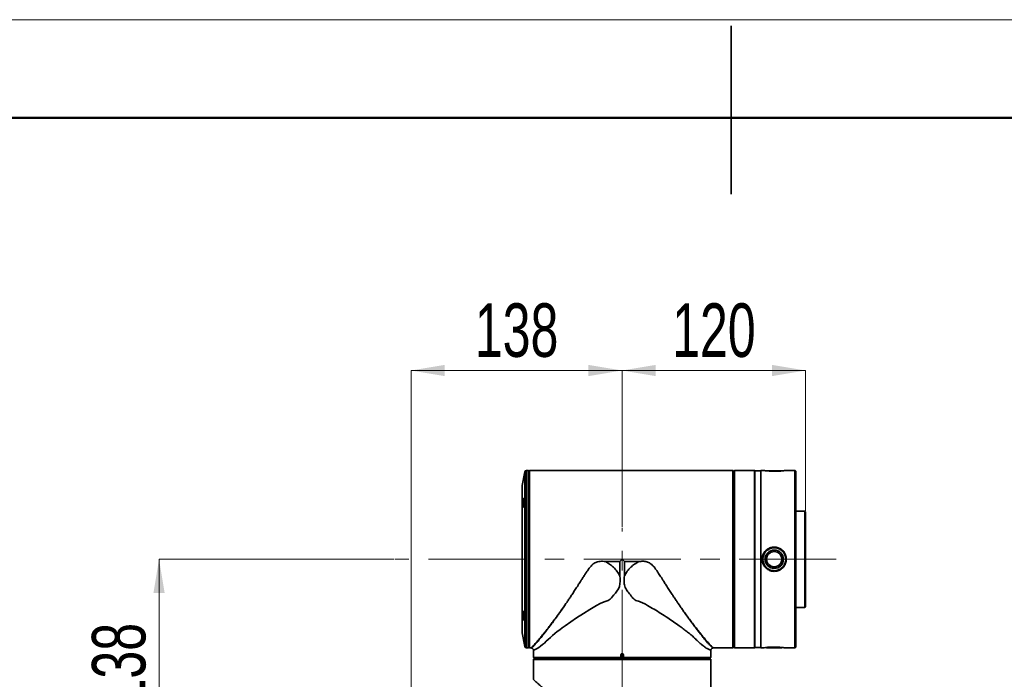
# Model space of a CAD drawing. Header units: millimetres. Extents: x 0 to 840, y 0 to 594.
# Tile 14 of 15: x 325 to 454, y 508 to 594. Entities that reach past the tile are written whole.
import ezdxf

# ---------------------------------------------------------------- set-up
doc = ezdxf.new("R2010")
doc.units = ezdxf.units.MM
doc.linetypes.add('CENTERX2', pattern=[20.32, 12.7, -2.54, 2.54, -2.54])
doc.layers.get('0').update_dxf_attribs({"lineweight": 18})
doc.layers.add('中心线层', color=6, linetype='CENTERX2', lineweight=25)
doc.layers.add('标注层', color=150, linetype='Continuous', lineweight=18)
doc.styles.add('SLDTEXTSTYLE2', font='txt', dxfattribs={"width": 0.7})
doc.dimstyles.new('SLDDIMSTYLE1', dxfattribs={"dimtxt": 3.5, "dimasz": 2.2, "dimexe": 0, "dimexo": 0.0625, "dimgap": 0.875, "dimtad": 1, "dimlfac": 10, "dimrnd": 1e-09, "dimzin": 12, "dimdsep": 46, "dimtxsty": 'SLDTEXTSTYLE2', "dimcen": 0.09, "dimdle": 4.4, "dimadec": 0, "dimazin": 3, "dimtfac": 1, "dimtdec": 3, "dimtofl": 0, "dimtmove": 0, "dimatfit": 3, "dimfxl": 1, "dimfrac": 2, "dimtolj": 1, "dimarcsym": 0})

# ---------------------------------------------------------------- blocks, each defined once
blk = doc.blocks.new('*X29')
at = {"layer": '标注层', "linetype": 'Continuous'}
for points in [[(343.16, 523.84), (342.43, 519.44), (343.89, 519.44)], [(343.16, 496.24), (342.43, 500.64), (343.89, 500.64)]]:
    blk.add_hatch(color=0, dxfattribs=at).paths.add_polyline_path(points, flags=0)
at = {"layer": '标注层', "color": 0, "linetype": 'Continuous'}
for p, q in [((343.16, 496.24), (343.16, 523.84)), ((373.86, 523.84), (343.16, 523.84)), ((346.26, 496.24), (343.16, 496.24))]:
    blk.add_line(p, q, dxfattribs=at)
at = {"layer": '标注层', "color": 0, "insert": (337.93, 510.04), "char_height": 7, "width": 18.6145, "attachment_point": 5, "rotation": 90, "style": 'SLDTEXTSTYLE2'}
blk.add_mtext('138', dxfattribs=at)
blk = doc.blocks.new('*X30')
at = {"layer": '标注层', "linetype": 'Continuous'}
for points in [[(376.12, 548.52), (380.52, 549.25), (380.52, 547.78)], [(403.72, 548.52), (399.32, 549.25), (399.32, 547.78)]]:
    blk.add_hatch(color=0, dxfattribs=at).paths.add_polyline_path(points, flags=0)
at = {"layer": '标注层', "color": 0, "linetype": 'Continuous'}
for p, q in [((376.12, 548.52), (403.72, 548.52)), ((376.12, 483.36), (376.12, 548.52)), ((403.72, 528.01), (403.72, 548.52))]:
    blk.add_line(p, q, dxfattribs=at)
at = {"layer": '标注层', "color": 0, "insert": (389.92, 553.75), "char_height": 7, "width": 18.6145, "attachment_point": 5, "style": 'SLDTEXTSTYLE2'}
blk.add_mtext('138', dxfattribs=at)
blk = doc.blocks.new('*X31')
at = {"layer": '标注层', "linetype": 'Continuous'}
for points in [[(403.72, 548.52), (408.12, 549.25), (408.12, 547.78)], [(427.72, 548.52), (423.32, 549.25), (423.32, 547.78)]]:
    blk.add_hatch(color=0, dxfattribs=at).paths.add_polyline_path(points, flags=0)
at = {"layer": '标注层', "color": 0, "linetype": 'Continuous'}
for p, q in [((403.72, 548.52), (427.72, 548.52)), ((403.72, 528.01), (403.72, 548.52)), ((427.72, 530.16), (427.72, 548.52))]:
    blk.add_line(p, q, dxfattribs=at)
at = {"layer": '标注层', "color": 0, "insert": (415.72, 553.75), "char_height": 7, "width": 18.724, "attachment_point": 5, "style": 'SLDTEXTSTYLE2'}
blk.add_mtext('120', dxfattribs=at)

msp = doc.modelspace()

# ---------------------------------------------------------------- linework, layer by layer
at = {"color": 7, "linetype": 'Continuous', "lineweight": 18}
msp.add_line((-0.0005, 594.3966), (839.9865, 594.3966), dxfattribs=at)
at = {"color": 7, "linetype": 'Continuous', "lineweight": 35}
for p, q in [((417.9924, 571.5823), (417.9924, 593.5823)), ((391.0056, 535.2698), (390.6439, 533.4614)), ((391.4588, 535.4351), (391.1982, 535.4305)), ((391.4988, 535.3965), (391.4588, 535.4351)), ((391.4588, 535.4351), (391.4588, 523.8358)), ((391.4988, 535.3965), (391.4988, 523.8358)), ((391.5194, 535.3358), (391.4988, 535.3358)), ((391.4988, 535.3335), (391.4988, 523.8358)), ((391.6194, 535.4358), (391.5194, 535.3358)), ((391.5194, 535.3358), (391.5194, 523.8358)), ((417.6988, 535.4358), (391.6194, 535.4358)), ((391.6194, 535.4358), (391.6194, 512.2358)), ((418.2182, 535.4345), (417.8651, 535.4346)), ((418.2182, 512.2372), (418.2182, 535.4345)), ((418.3074, 535.3456), (418.2385, 535.4145)), ((418.3195, 535.3358), (418.3171, 535.3358)), ((418.3588, 534.8358), (418.318, 534.8358)), ((418.3182, 512.3369), (418.3182, 535.3348)), ((418.3188, 535.3358), (418.3188, 523.8358)), ((418.3988, 535.4358), (418.3588, 535.3958)), ((418.3588, 512.2775), (418.3588, 535.3958)), ((421.0588, 535.4358), (418.3988, 535.4358)), ((418.3988, 512.2375), (418.3988, 535.4358)), ((421.0188, 535.3858), (421.0188, 512.2858)), ((421.0588, 528.275), (421.0588, 535.4358)), ((421.8588, 535.3858), (421.0588, 535.3858)), ((422.1875, 535.4358), (421.8588, 535.4358)), ((421.8588, 528.275), (421.8588, 535.4358)), ((421.8588, 535.1153), (421.8588, 513.5504)), ((423.6188, 535.3958), (422.8188, 535.3958)), ((424.4188, 535.3958), (423.6188, 535.3958)), ((426.3188, 535.4358), (425.0552, 535.4358)), ((425.0599, 535.4358), (425.0601, 535.4361)), ((426.4188, 535.3358), (426.3188, 535.4358)), ((426.3188, 528.275), (426.3188, 535.4358)), ((426.4188, 512.3358), (426.4188, 535.3358)), ((390.6401, 533.4222), (390.6401, 514.2494)), ((427.6188, 530.1358), (426.4188, 530.1358)), ((427.7188, 530.0358), (427.6188, 530.1358)), ((427.6188, 517.5358), (427.6188, 530.1358)), ((427.7188, 517.6358), (427.7188, 530.0358)), ((421.0588, 512.2358), (421.0588, 528.275)), ((421.8588, 512.2358), (421.8588, 528.275)), ((426.3188, 512.2358), (426.3188, 528.275)), ((391.4588, 523.8358), (391.4588, 512.2366)), ((391.4988, 523.8358), (391.4988, 512.2752)), ((391.4988, 523.8358), (391.4988, 512.3381)), ((391.5194, 523.8358), (391.5194, 512.3358)), ((401.5282, 523.5312), (403.4142, 523.5312)), ((403.4142, 523.5312), (403.7188, 523.8358)), ((403.4142, 523.5312), (403.4142, 521.6619)), ((403.7188, 523.8358), (404.0234, 523.5312)), ((404.0234, 523.5312), (405.9094, 523.5312)), ((404.0234, 521.6619), (404.0234, 523.5312)), ((418.3188, 523.8358), (418.3188, 512.3358)), ((423.6188, 522.3358), (423.6171, 522.3358)), ((396.369, 518.0289), (396.3711, 518.032)), ((411.0807, 518.0113), (411.0696, 518.0276)), ((427.6188, 517.5358), (427.7188, 517.6358)), ((390.7257, 517.0907), (390.7383, 517.085)), ((426.4188, 517.5358), (427.6188, 517.5358)), ((390.6439, 514.2102), (391.0056, 512.4019)), ((418.318, 512.8358), (418.3588, 512.8358)), ((391.1982, 512.2411), (391.4588, 512.2366)), ((391.4588, 512.2366), (391.4988, 512.2752)), ((391.4988, 512.3358), (391.5194, 512.3358)), ((391.5194, 512.3358), (391.6194, 512.2358)), ((391.6194, 512.2358), (391.8223, 512.2358)), ((392.1188, 511.9179), (392.1188, 510.9764)), ((403.5398, 510.9764), (403.546, 511.3295)), ((403.5598, 510.9561), (403.5663, 511.3292)), ((403.7155, 511.4958), (403.7222, 511.4958)), ((403.7155, 511.4758), (403.7221, 511.4758)), ((403.7155, 511.4562), (403.7155, 511.4758)), ((403.7221, 511.4562), (403.7155, 511.4562)), ((403.7221, 511.4562), (403.7221, 511.4758)), ((403.8714, 511.3292), (403.8779, 510.9561)), ((403.8917, 511.3295), (403.8979, 510.9764)), ((415.3188, 510.9764), (415.3188, 511.9179)), ((415.6153, 512.2358), (417.6988, 512.2358)), ((417.6988, 512.2358), (417.6995, 512.2358)), ((417.8651, 512.2371), (418.2182, 512.2372)), ((418.2197, 512.2385), (418.2405, 512.2385)), ((418.3074, 512.3261), (418.2385, 512.2572)), ((418.3171, 512.3358), (418.3195, 512.3358)), ((418.3588, 512.2775), (418.3988, 512.2375)), ((418.3988, 512.2375), (418.9588, 512.2375)), ((418.9588, 512.2358), (418.9588, 512.2375)), ((418.9588, 512.2358), (421.0588, 512.2358)), ((421.0588, 512.2858), (421.8588, 512.2858)), ((421.8588, 512.2358), (422.0594, 512.2358)), ((422.6193, 512.3002), (422.6193, 512.2558)), ((422.6193, 512.2558), (423.6188, 512.2558)), ((423.6188, 512.2558), (424.6184, 512.2558)), ((424.6184, 512.2558), (424.6184, 512.2993)), ((425.1781, 512.2358), (426.3188, 512.2358)), ((426.3188, 512.2358), (426.4188, 512.3358)), ((392.1188, 510.9764), (392.2188, 510.8764)), ((392.1188, 510.9764), (403.5398, 510.9764)), ((392.1188, 510.2158), (392.1188, 508.1323)), ((392.1202, 510.7352), (392.1201, 510.3821)), ((415.3174, 510.7352), (392.1202, 510.7352)), ((392.2091, 510.8244), (392.1402, 510.7555)), ((392.2188, 510.8764), (403.5614, 510.8764)), ((392.2188, 510.8365), (392.2188, 510.8341)), ((415.2177, 510.8352), (392.2199, 510.8352)), ((392.7188, 510.8758), (392.7188, 510.835)), ((403.5585, 510.8873), (403.5598, 510.9561)), ((403.5614, 510.8758), (403.5614, 510.8764)), ((403.5784, 510.8764), (403.8593, 510.8764)), ((403.5784, 510.8764), (403.5784, 510.8758)), ((403.8593, 510.8758), (403.5784, 510.8758)), ((403.8593, 510.8758), (403.8593, 510.8764)), ((403.8762, 510.8764), (415.2188, 510.8764)), ((403.8762, 510.8764), (403.8762, 510.8758)), ((403.8779, 510.9561), (403.8791, 510.8873)), ((403.8979, 510.9764), (415.3188, 510.9764)), ((414.7188, 510.835), (414.7188, 510.8758)), ((415.2188, 510.8764), (415.3188, 510.9764)), ((415.2188, 510.8341), (415.2188, 510.8365)), ((415.2285, 510.8244), (415.2974, 510.7555)), ((415.3161, 510.7367), (415.3161, 510.7575)), ((415.3175, 510.3821), (415.3174, 510.7352)), ((415.3188, 484.1364), (415.3188, 510.2158))]:
    msp.add_line(p, q, dxfattribs=at)
at = {"color": 7, "linetype": 'Continuous', "lineweight": 50}
msp.add_line((47.9924, 581.5823), (827.9924, 581.5823), dxfattribs=at)
at = {"color": 8, "linetype": 'Continuous', "lineweight": 35}
for p, q in [((391.0056, 535.2698), (391.0056, 523.8358)), ((391.1982, 535.4305), (391.1982, 512.2411)), ((390.6439, 533.4614), (390.6439, 523.8358)), ((390.6439, 523.8358), (390.6439, 514.2102)), ((391.0056, 523.8358), (391.0056, 512.4019)), ((403.8593, 510.8764), (403.8584, 510.9271))]:
    msp.add_line(p, q, dxfattribs=at)
at = {"color": 7, "linetype": 'Continuous', "lineweight": 35}
msp.add_lwpolyline([(403.4142, 521.6619), (403.454, 521.2986), (403.464, 520.9705), (403.4373, 520.6251), (403.3593, 520.2884), (403.2253, 519.9713), (403.0436, 519.6761), (402.9463, 519.5443), (402.8329, 519.4029), (402.8009, 519.3647), (402.7636, 519.3209), (402.721, 519.2715), (402.6364, 519.1737), (402.6152, 519.1492), (402.6099, 519.143), (402.6085, 519.1415), (402.6082, 519.1411), (402.6081, 519.141), (402.6081, 519.1409), (402.6081, 519.1409), (402.6081, 519.1409), (402.4719, 518.9616), (402.3289, 518.776), (402.1683, 518.6213), (401.8815, 518.4406), (401.3548, 518.2801), (400.8587, 518.0483), (400.3635, 517.7801), (399.4964, 517.272), (398.6582, 516.7528), (397.7533, 516.1639), (397.0063, 515.6571), (396.2663, 515.1365), (395.8992, 514.8701), (395.5581, 514.6172), (395.2456, 514.3802), (394.9167, 514.1233), (394.6151, 513.876), (394.333, 513.6139), (394.0641, 513.3492), (393.8056, 513.1044), (393.5573, 512.8799), (393.3268, 512.6824), (393.0591, 512.4692), (392.8184, 512.2956), (392.6142, 512.1641), (392.4361, 512.0624), (392.2646, 511.9784), (392.1547, 511.9322), (392.1188, 511.9179)], dxfattribs=at)
for radius in [1.2, 0.9995]:
    msp.add_circle((423.6188, 523.8358), radius, dxfattribs=at)
for centre, radius, start, end in [((391.2017, 535.2306), 0.2, 91, 168.690068), ((390.8401, 533.4222), 0.2, 168.690068, 180), ((423.6188, 523.8358), 0.9995, 225.001863, 45.001863), ((390.8401, 514.2494), 0.2, 180, 191.309933), ((391.2017, 512.4411), 0.2, 191.309932, 269), ((403.5773, 512.5307), 1.2016, 268.506531, 269.474443), ((403.5763, 511.0751), 0.2543, 87.746389, 92.253611), ((403.4221, 511.4858), 0.2936, 358.056027, 1.961045), ((391.6732, 511.4894), 12.049, 359.935367, 0.030488), ((403.8614, 511.0751), 0.2543, 87.746216, 92.253784), ((403.8604, 512.5307), 1.2016, 270.525557, 271.493469)]:
    msp.add_arc(centre, radius, start, end, dxfattribs=at)
for points, knots in [([(417.8651, 535.4346), (417.8432, 535.4346), (417.7994, 535.4347), (417.7445, 535.4352), (417.7063, 535.4357), (417.7013, 535.4358), (417.6988, 535.4358)], [0, 0, 0, 0, 0.041699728, 0.08317126, 0.124720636, 0.166306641, 0.166306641, 0.166306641, 0.166306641]), ([(418.2182, 535.4345), (418.2183, 535.4344), (418.2185, 535.4343), (418.2199, 535.4328), (418.2223, 535.4306), (418.2261, 535.4268), (418.2316, 535.4213), (418.2362, 535.4168), (418.2385, 535.4145)], [0, 0, 0, 0, 0.0033648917, 0.0066859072, 0.0102453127, 0.0142999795, 0.0211688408, 0.0284966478, 0.0284966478, 0.0284966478, 0.0284966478]), ([(418.3182, 535.3348), (418.3165, 535.3364), (418.313, 535.3399), (418.3093, 535.3436), (418.3074, 535.3456)], [0, 0, 0, 0, 0.0074530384, 0.0153014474, 0.0153014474, 0.0153014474, 0.0153014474]), ([(423.6172, 535.3454), (423.5837, 535.3455), (423.4145, 535.346), (423.1795, 535.3527), (422.8711, 535.3687), (422.6399, 535.3865), (422.3954, 535.4099), (422.2122, 535.4314), (422.1953, 535.4336), (422.1875, 535.4346)], [0, 0, 0, 0, 0.06390727, 0.32200165, 0.45005063, 0.70808563, 0.86034817, 1.16817947, 1.43340968, 1.43340968, 1.43340968, 1.43340968]), ([(425.0552, 535.4352), (425.0563, 535.4354), (425.0604, 535.4359), (425.0121, 535.4299), (424.857, 535.4113), (424.58, 535.3844), (424.311, 535.3658), (424.0181, 535.3502), (423.7777, 535.3473), (423.6172, 535.3454)], [0, 0, 0, 0, 0.06211658, 0.21479982, 0.52346933, 0.83322879, 0.98684251, 1.13916461, 1.44468712, 1.44468712, 1.44468712, 1.44468712]), ([(390.8933, 531.2077), (390.8973, 531.2395), (390.9094, 531.3357), (390.9234, 531.4966), (390.9289, 531.6634), (390.921, 531.7824), (390.9006, 531.8366), (390.8694, 531.8206), (390.8303, 531.7349), (390.7868, 531.5866), (390.7445, 531.3936), (390.7149, 531.2174), (390.6926, 531.0511), (390.6767, 530.8903), (390.6706, 530.7238), (390.6795, 530.605), (390.7021, 530.5505), (390.7357, 530.5656), (390.7768, 530.6509), (390.8204, 530.7991), (390.8619, 530.9925), (390.883, 531.1368), (390.8933, 531.2077)], [0, 0, 0, 0, 0.06332544, 0.19112597, 0.32999708, 0.46765698, 0.60539846, 0.74458022, 0.88605117, 1.02982852, 1.17494946, 1.31505792, 1.37836936, 1.50617034, 1.64494572, 1.78206849, 1.91930271, 2.05846546, 2.200448, 2.34477009, 2.48998466, 2.63010063, 2.63010063, 2.63010063, 2.63010063]), ([(390.7247, 531.1897), (390.73, 531.2215), (390.7457, 531.3173), (390.7788, 531.4763), (390.8229, 531.6431), (390.8664, 531.7561), (390.8966, 531.8076), (390.9073, 531.7965), (390.909, 531.7946)], [0, 0, 0, 0, 0.06415305, 0.193617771, 0.335132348, 0.478190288, 0.620811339, 0.64940443, 0.64940443, 0.64940443, 0.64940443]), ([(390.7021, 530.5962), (390.6958, 530.6211), (390.6832, 530.6704), (390.6834, 530.8193), (390.6971, 530.9939), (390.7143, 531.1234), (390.7241, 531.1856), (390.7247, 531.1897)], [0, 0, 0, 0, 0.154810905, 0.306254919, 0.456246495, 0.588060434, 0.597393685, 0.597393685, 0.597393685, 0.597393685]), ([(390.7466, 530.5952), (390.7413, 530.5859), (390.7331, 530.5715), (390.7276, 530.5778), (390.7257, 530.5801)], [0, 0, 0, 0, 0.0207017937, 0.0321255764, 0.0321255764, 0.0321255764, 0.0321255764]), ([(423.6171, 522.2477), (423.5336, 522.2518), (423.2816, 522.2643), (422.8697, 522.4075), (422.4497, 522.7265), (422.1521, 523.1763), (422.018, 523.7025), (422.0647, 524.2444), (422.2865, 524.7398), (422.6589, 525.134), (423.0528, 525.3359), (423.3418, 525.4027), (423.4988, 525.4209), (423.6622, 525.4272), (423.9543, 525.4039), (424.3664, 525.2664), (424.7867, 524.9461), (425.0848, 524.4971), (425.2195, 523.9709), (425.1734, 523.4293), (424.9522, 522.9329), (424.5801, 522.5409), (424.114, 522.2916), (423.7762, 522.2617), (423.6171, 522.2477)], [0, 0, 0, 0, 0.25071099, 0.75720803, 1.28226645, 1.81459915, 2.35049143, 2.8849303, 3.41855052, 3.95399028, 4.48902477, 4.72347608, 4.84320231, 4.96365043, 5.21435767, 5.7208536, 6.24588708, 6.77819051, 7.31406944, 7.84852787, 8.38213679, 8.91756785, 9.45261671, 9.92920367, 9.92920367, 9.92920367, 9.92920367]), ([(423.6188, 525.3358), (423.451, 525.3194), (423.1154, 525.2865), (422.6682, 525.0306), (422.3259, 524.6522), (422.1294, 524.1786), (422.0976, 523.6638), (422.2484, 523.1858), (422.4194, 522.8752), (422.5571, 522.7773), (422.5588, 522.776)], [0, 0, 0, 0, 0.5025814, 1.00504281, 1.51034457, 2.01755604, 2.52166446, 3.02260481, 3.52511297, 3.53162634, 3.53162634, 3.53162634, 3.53162634]), ([(423.6171, 522.3358), (423.5328, 522.3402), (423.2816, 522.3533), (422.8793, 522.4997), (422.4801, 522.8159), (422.2067, 523.2499), (422.0926, 523.7501), (422.15, 524.2579), (422.3702, 524.7171), (422.73, 525.0796), (423.167, 525.2918), (423.5633, 525.3479), (423.956, 525.3144), (424.3592, 525.1729), (424.7582, 524.8547), (425.0313, 524.421), (425.1451, 523.9206), (425.0874, 523.4131), (424.8669, 522.9533), (424.5069, 522.5934), (424.0699, 522.3732), (423.7598, 522.3475), (423.6188, 522.3358)], [0, 0, 0, 0, 0.25331215, 0.75462414, 1.25707583, 1.76378741, 2.2695866, 2.77077855, 3.2708122, 3.77487244, 4.28200409, 4.7052858, 4.96115312, 5.4624748, 5.96493107, 6.47164622, 6.97744782, 7.47865029, 7.97867498, 8.4827385, 8.98987217, 9.41224721, 9.41224721, 9.41224721, 9.41224721]), ([(424.6788, 524.8956), (424.55, 525.0021), (424.2907, 525.2164), (423.9007, 525.3255), (423.6757, 525.3338), (423.6188, 525.3358)], [0, 0, 0, 0, 0.49918476, 1.00511254, 1.17621574, 1.17621574, 1.17621574, 1.17621574]), ([(396.3711, 518.032), (396.4651, 518.1698), (396.6572, 518.4513), (396.9535, 518.8939), (397.2665, 519.3677), (397.6017, 519.882), (397.9375, 520.4046), (398.2357, 520.8742), (398.5036, 521.298), (398.7591, 521.7007), (399.0387, 522.1281), (399.3306, 522.5497), (399.596, 522.887), (399.836, 523.1322), (400.0359, 523.2948), (400.259, 523.4248), (400.5259, 523.5202), (400.8346, 523.567), (401.1789, 523.5695), (401.4106, 523.5441), (401.5282, 523.5312)], [0, 0, 0, 0, 0.53596479, 1.09556567, 1.67879196, 2.30235205, 2.9783225, 3.5602675, 3.9696546, 4.47078336, 4.97162718, 5.47297213, 5.97447354, 6.22385213, 6.4732396, 6.72397565, 6.9731004, 7.29499655, 7.62948662, 7.97433565, 7.97433565, 7.97433565, 7.97433565]), ([(403.4142, 521.6619), (403.2975, 521.8682), (403.0681, 522.2734), (402.6081, 522.7868), (402.099, 523.2175), (401.7167, 523.4276), (401.5282, 523.5312)], [0, 0, 0, 0, 0.70956529, 1.39413868, 2.05679111, 2.70087453, 2.70087453, 2.70087453, 2.70087453]), ([(405.9094, 523.5312), (405.7219, 523.4282), (405.3408, 523.2188), (404.8321, 522.7893), (404.371, 522.2756), (404.1408, 521.8691), (404.0234, 521.6619)], [0, 0, 0, 0, 0.64082923, 1.30240293, 1.98808362, 2.70087822, 2.70087822, 2.70087822, 2.70087822]), ([(405.9094, 523.5312), (406.0805, 523.5487), (406.4224, 523.5836), (406.8552, 523.5403), (407.1803, 523.4241), (407.4038, 523.2933), (407.6041, 523.1299), (407.8005, 522.9288), (407.9977, 522.6902), (408.2004, 522.4151), (408.3942, 522.133), (408.5801, 521.8515), (408.763, 521.5675), (408.959, 521.2586), (409.2001, 520.877), (409.4988, 520.4066), (409.8355, 519.8827), (410.1718, 519.3667), (410.486, 518.8912), (410.783, 518.4474), (410.9755, 518.1654), (411.0696, 518.0276)], [0, 0, 0, 0, 0.50117914, 1.00147037, 1.25112716, 1.50257035, 1.75278249, 2.00311211, 2.32207687, 2.65671533, 3.00318047, 3.32616656, 3.64913993, 4.00012941, 4.40972294, 4.99268757, 5.67017666, 6.29610699, 6.88173084, 7.44286521, 7.97946943, 7.97946943, 7.97946943, 7.97946943]), ([(404.0234, 521.6619), (403.9976, 521.4354), (403.9588, 521.0945), (403.99, 520.6381), (404.0634, 520.3011), (404.1959, 519.983), (404.3771, 519.6908), (404.5849, 519.4182), (404.8184, 519.167), (405.0113, 518.8847), (405.2376, 518.6286), (405.5223, 518.439), (405.9497, 518.3066), (406.4744, 518.1253), (407.1551, 517.7332), (407.9295, 517.2855), (408.8106, 516.7371), (409.65, 516.1908), (410.4526, 515.6454), (411.0312, 515.2385), (411.4426, 514.9407), (411.6935, 514.7563), (411.9348, 514.5761), (412.1688, 514.3985), (412.4115, 514.2107), (412.6323, 514.0346), (412.8603, 513.8471), (413.0741, 513.6478), (413.2992, 513.4192), (413.5184, 513.2097), (413.73, 513.0132), (413.9319, 512.8336), (414.2497, 512.5629), (414.647, 512.2648), (414.9856, 512.066), (415.1877, 511.9701), (415.2981, 511.9262), (415.3119, 511.9207), (415.3188, 511.9179)], [0, 0, 0, 0, 0.49089314, 0.73869149, 0.9841452, 1.23209631, 1.47856115, 1.72466363, 1.97175677, 2.21867132, 2.46317524, 2.70767096, 2.9503491, 3.43814128, 3.9279759, 4.6872222, 5.45303006, 6.31426465, 7.05842374, 7.83252743, 8.11899296, 8.39774408, 8.66877654, 8.94391271, 9.21854287, 9.54492424, 9.76940582, 10.10046481, 10.42087263, 10.74413839, 11.07194867, 11.39498335, 11.71374941, 12.67700329, 13.65231826, 14.28071829, 14.94341622, 15.59850148, 15.59850148, 15.59850148, 15.59850148]), ([(391.8223, 512.2363), (391.8222, 512.2362), (391.8042, 512.22), (391.8725, 512.278), (392.0126, 512.4198), (392.2257, 512.6526), (392.4669, 512.9246), (392.7166, 513.2137), (392.9989, 513.5472), (393.2802, 513.8875), (393.5568, 514.2284), (393.8209, 514.5592), (394.1077, 514.9248), (394.4171, 515.3267), (394.8, 515.8329), (395.2608, 516.4565), (395.8029, 517.2108), (396.178, 517.7529), (396.369, 518.0289)], [0, 0, 0, 0, 0.00627311, 0.60296384, 1.229685, 1.84724371, 2.30767174, 2.76811495, 3.21854457, 3.68904127, 4.02682238, 4.37980328, 4.74811457, 5.13187926, 5.53119844, 6.12947662, 6.73988744, 7.37332086, 7.37332086, 7.37332086, 7.37332086]), ([(396.369, 518.0289), (396.2436, 517.8444), (395.9736, 517.4468), (395.6675, 517.0081), (395.4457, 516.6943), (395.3231, 516.5218), (395.1976, 516.3466), (395.0695, 516.1689), (394.939, 515.9891), (394.713, 515.68), (394.4178, 515.2821), (394.0819, 514.8388), (393.8462, 514.5329), (393.6887, 514.3309), (393.5913, 514.2067), (393.5074, 514.1004), (393.4366, 514.0109), (393.3781, 513.9375), (393.2725, 513.8054), (393.1305, 513.6295), (392.9647, 513.427), (392.797, 513.2248), (392.633, 513.031), (392.4792, 512.8534), (392.3415, 512.6986), (392.2103, 512.5577), (392.0816, 512.4314), (391.966, 512.3319), (391.8728, 512.2653), (391.8456, 512.2476), (391.8331, 512.2395)], [0, 0, 0, 0, 0.4308048, 0.92801782, 1.06901972, 1.21441473, 1.36415615, 1.51819418, 1.67648033, 1.8389538, 2.34813289, 2.78384058, 3.14763225, 3.30306264, 3.44109471, 3.56189438, 3.66562481, 3.75240591, 3.82237087, 4.14134325, 4.4115629, 4.6340797, 5.00458769, 5.31317051, 5.56144914, 5.90874625, 6.26518221, 6.62173696, 7.0302016, 7.37180943, 7.37180943, 7.37180943, 7.37180943]), ([(415.6045, 512.2395), (415.5949, 512.2457), (415.5728, 512.2601), (415.5019, 512.3098), (415.4122, 512.3821), (415.3174, 512.4687), (415.208, 512.5785), (415.0934, 512.7019), (414.9645, 512.8465), (414.8116, 513.0229), (414.6496, 513.2141), (414.4855, 513.4118), (414.3254, 513.6071), (414.1398, 513.8368), (413.929, 514.1014), (413.6939, 514.4005), (413.4347, 514.7355), (413.1694, 515.0843), (412.9091, 515.4313), (412.6536, 515.7768), (412.4056, 516.1169), (412.1498, 516.4723), (411.8841, 516.8463), (411.6079, 517.2409), (411.3403, 517.6285), (411.1672, 517.8837), (411.0807, 518.0113)], [0, 0, 0, 0, 0.27962838, 0.6478094, 0.92137733, 1.21767556, 1.50271811, 1.79658329, 2.04414731, 2.35160662, 2.72055546, 2.93682097, 3.19867954, 3.50710995, 3.80296049, 4.13621663, 4.50767001, 4.86066802, 5.1807043, 5.50275443, 5.81426654, 6.08764178, 6.42332791, 6.75632388, 7.05353907, 7.35046956, 7.35046956, 7.35046956, 7.35046956]), ([(411.0807, 518.0113), (411.2271, 517.7993), (411.5048, 517.3973), (411.9189, 516.8149), (412.3142, 516.2695), (412.7177, 515.7262), (413.108, 515.2117), (413.4835, 514.7277), (413.8244, 514.2981), (414.1828, 513.8559), (414.5484, 513.4156), (414.9041, 513.0005), (415.1996, 512.6657), (415.425, 512.4192), (415.5812, 512.264), (415.6042, 512.2454), (415.6153, 512.2363)], [0, 0, 0, 0, 0.4847633, 0.91947335, 1.39369367, 1.83938359, 2.33393177, 2.80523755, 3.25354449, 3.67909671, 4.30021678, 4.91105343, 5.51824316, 6.13488168, 6.76023463, 7.35050793, 7.35050793, 7.35050793, 7.35050793]), ([(390.8933, 516.4641), (390.8889, 516.496), (390.8755, 516.5922), (390.8464, 516.7555), (390.8056, 516.9294), (390.7619, 517.0586), (390.7219, 517.1208), (390.6912, 517.108), (390.6737, 517.0229), (390.6715, 516.8781), (390.684, 516.6941), (390.7045, 516.5268), (390.7296, 516.3649), (390.7602, 516.2016), (390.8021, 516.0273), (390.8451, 515.8978), (390.8827, 515.8356), (390.9106, 515.8485), (390.9261, 515.9334), (390.9279, 516.0782), (390.9174, 516.2626), (390.9012, 516.3981), (390.8933, 516.4641)], [0, 0, 0, 0, 0.06331297, 0.1910475, 0.33400302, 0.47871981, 0.62385701, 0.76760394, 0.90861869, 1.04690746, 1.18384898, 1.31491926, 1.37822878, 1.50593989, 1.64953929, 1.79459581, 1.93947049, 2.0825817, 2.22321296, 2.36173696, 2.49924665, 2.6299692, 2.6299692, 2.6299692, 2.6299692]), ([(390.7247, 516.4819), (390.7241, 516.486), (390.7185, 516.5219), (390.7042, 516.6221), (390.6875, 516.7807), (390.6818, 516.9412), (390.6906, 517.0581), (390.7076, 517.0827), (390.7161, 517.095)], [0, 0, 0, 0, 0.00852671, 0.074327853, 0.20725461, 0.346438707, 0.483670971, 0.621100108, 0.621100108, 0.621100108, 0.621100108]), ([(390.8839, 515.8914), (390.8707, 515.9155), (390.8442, 515.9641), (390.7988, 516.1144), (390.7568, 516.2937), (390.7347, 516.4233), (390.7247, 516.4819)], [0, 0, 0, 0, 0.157496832, 0.31797881, 0.480098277, 0.614093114, 0.614093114, 0.614093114, 0.614093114]), ([(391.8331, 512.2395), (391.8301, 512.2384), (391.8241, 512.2362), (391.8232, 512.2359), (391.8228, 512.2357)], [0, 0, 0, 0, 0.0054367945, 0.0110212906, 0.0110212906, 0.0110212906, 0.0110212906]), ([(391.8228, 512.2357), (391.8232, 512.2359), (391.8241, 512.2362), (391.8301, 512.2384), (391.8331, 512.2395)], [0, 0, 0, 0, 0.0055844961, 0.0110212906, 0.0110212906, 0.0110212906, 0.0110212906]), ([(391.8228, 512.2357), (391.8656, 512.2242), (391.9502, 512.2014), (392.0428, 512.1182), (392.1006, 512.0206), (392.1127, 511.9525), (392.1188, 511.9179)], [0, 0, 0, 0, 0.131581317, 0.260541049, 0.362387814, 0.467193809, 0.467193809, 0.467193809, 0.467193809]), ([(403.546, 511.3295), (403.5488, 511.3514), (403.5546, 511.3952), (403.5939, 511.4501), (403.6496, 511.4882), (403.6935, 511.4933), (403.7155, 511.4958)], [0, 0, 0, 0, 0.065597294, 0.131158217, 0.196587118, 0.262385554, 0.262385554, 0.262385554, 0.262385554]), ([(403.5663, 511.3292), (403.5688, 511.3485), (403.5739, 511.3871), (403.6085, 511.4355), (403.6575, 511.4692), (403.6962, 511.4736), (403.7155, 511.4758)], [0, 0, 0, 0, 0.057808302, 0.115616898, 0.173423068, 0.231228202, 0.231228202, 0.231228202, 0.231228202]), ([(403.7155, 511.4562), (403.6994, 511.4545), (403.6746, 511.4519), (403.6447, 511.4361), (403.6243, 511.4198), (403.6076, 511.3996), (403.5913, 511.37), (403.5882, 511.3452), (403.5863, 511.3292)], [0, 0, 0, 0, 0.048021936, 0.074046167, 0.10017629, 0.126214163, 0.15234541, 0.20038987, 0.20038987, 0.20038987, 0.20038987]), ([(403.7221, 511.4758), (403.7415, 511.4736), (403.7802, 511.4692), (403.8292, 511.4355), (403.8638, 511.3871), (403.8689, 511.3485), (403.8714, 511.3292)], [0, 0, 0, 0, 0.05780807, 0.115614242, 0.173422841, 0.231231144, 0.231231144, 0.231231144, 0.231231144]), ([(403.8514, 511.3292), (403.8494, 511.3452), (403.8464, 511.37), (403.8301, 511.3996), (403.8134, 511.4197), (403.7929, 511.4361), (403.7631, 511.4519), (403.7382, 511.4545), (403.7221, 511.4562)], [0, 0, 0, 0, 0.048045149, 0.074062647, 0.100212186, 0.126227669, 0.152364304, 0.200389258, 0.200389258, 0.200389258, 0.200389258]), ([(403.7222, 511.4958), (403.7441, 511.4933), (403.788, 511.4884), (403.8436, 511.4502), (403.8828, 511.3952), (403.8887, 511.3515), (403.8917, 511.3295)], [0, 0, 0, 0, 0.065608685, 0.131163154, 0.196595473, 0.262376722, 0.262376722, 0.262376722, 0.262376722]), ([(415.6148, 512.2357), (415.5721, 512.2242), (415.4874, 512.2014), (415.3948, 512.1182), (415.3371, 512.0206), (415.325, 511.9525), (415.3188, 511.9179)], [0, 0, 0, 0, 0.131582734, 0.260541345, 0.362388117, 0.46719377, 0.46719377, 0.46719377, 0.46719377]), ([(415.6148, 512.2357), (415.6144, 512.2359), (415.6136, 512.2362), (415.6075, 512.2384), (415.6045, 512.2395)], [0, 0, 0, 0, 0.0055852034, 0.011022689, 0.011022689, 0.011022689, 0.011022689]), ([(415.6045, 512.2395), (415.6075, 512.2384), (415.6136, 512.2362), (415.6144, 512.2359), (415.6148, 512.2357)], [0, 0, 0, 0, 0.0054374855, 0.011022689, 0.011022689, 0.011022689, 0.011022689]), ([(417.6988, 512.2358), (417.7014, 512.2359), (417.7065, 512.236), (417.7446, 512.2365), (417.7994, 512.237), (417.8432, 512.2371), (417.8651, 512.2371)], [0, 0, 0, 0, 0.041704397, 0.083176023, 0.124725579, 0.166306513, 0.166306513, 0.166306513, 0.166306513]), ([(417.8651, 512.2371), (417.8429, 512.2371), (417.7987, 512.237), (417.7644, 512.2366), (417.7473, 512.2365)], [0, 0, 0, 0, 0.059092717, 0.117825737, 0.117825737, 0.117825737, 0.117825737]), ([(418.2182, 512.2372), (418.2183, 512.2373), (418.2185, 512.2374), (418.22, 512.2389), (418.2223, 512.2411), (418.2261, 512.2449), (418.2316, 512.2504), (418.2362, 512.2549), (418.2385, 512.2572)], [0, 0, 0, 0, 0.0030589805, 0.006400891, 0.0102453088, 0.014281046, 0.0211176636, 0.0284968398, 0.0284968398, 0.0284968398, 0.0284968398]), ([(418.3074, 512.3261), (418.3093, 512.328), (418.313, 512.3317), (418.3165, 512.3352), (418.3182, 512.3369)], [0, 0, 0, 0, 0.007848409, 0.0153014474, 0.0153014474, 0.0153014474, 0.0153014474]), ([(422.0594, 512.2381), (422.0627, 512.2386), (422.0706, 512.2397), (422.2902, 512.2686), (422.6578, 512.3071), (423.053, 512.3331), (423.3418, 512.3421), (423.4988, 512.3446), (423.6622, 512.3455), (423.9544, 512.3422), (424.3657, 512.3237), (424.7891, 512.2865), (425.0758, 512.2523), (425.2086, 512.234), (425.1832, 512.2374), (425.1781, 512.2381)], [0, 0, 0, 0, 0.25601498, 0.59465, 0.93444388, 1.27398098, 1.42276893, 1.49874743, 1.57518489, 1.73428564, 2.05571248, 2.38890533, 2.72671724, 3.06678901, 3.15108848, 3.15108848, 3.15108848, 3.15108848]), ([(392.1201, 510.3821), (392.1201, 510.3602), (392.12, 510.3164), (392.1195, 510.2615), (392.119, 510.2233), (392.1189, 510.2183), (392.1188, 510.2158)], [0, 0, 0, 0, 0.041694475, 0.083167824, 0.124716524, 0.166303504, 0.166303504, 0.166303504, 0.166303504]), ([(392.1202, 510.7352), (392.1203, 510.7353), (392.1204, 510.7355), (392.1218, 510.737), (392.1241, 510.7393), (392.1279, 510.7432), (392.1333, 510.7486), (392.1379, 510.7532), (392.1402, 510.7555)], [0, 0, 0, 0, 0.0033652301, 0.0066834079, 0.0102494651, 0.0143048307, 0.0211614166, 0.0284947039, 0.0284947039, 0.0284947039, 0.0284947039]), ([(392.2199, 510.8352), (392.2182, 510.8335), (392.2147, 510.83), (392.211, 510.8263), (392.2091, 510.8244)], [0, 0, 0, 0, 0.0074652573, 0.0153088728, 0.0153088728, 0.0153088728, 0.0153088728]), ([(392.2188, 510.8758), (392.2375, 510.8758), (392.2748, 510.8758), (392.575, 510.8758), (393.0487, 510.8758), (393.7055, 510.8758), (394.5297, 510.8758), (395.5086, 510.8758), (396.6256, 510.8758), (397.8618, 510.8758), (399.1964, 510.8758), (400.6072, 510.8758), (402.0701, 510.8758), (403.0643, 510.8758), (403.5614, 510.8758)], [0, 0, 0, 0, 0.94521535, 1.89043072, 2.83564623, 3.78086166, 4.72607634, 5.67129204, 6.61650706, 7.56172302, 8.50693821, 9.45215394, 10.39736957, 11.34258509, 11.34258509, 11.34258509, 11.34258509]), ([(403.7188, 510.8358), (403.217, 510.8358), (402.2135, 510.8358), (400.7339, 510.8358), (399.3054, 510.8358), (397.9524, 510.8358), (396.698, 510.8358), (395.5638, 510.8358), (394.5691, 510.8358), (393.7312, 510.8358), (393.0632, 510.8358), (392.5813, 510.8358), (392.2758, 510.8358), (392.2378, 510.8358), (392.2188, 510.8358)], [0, 0, 0, 0, 0.95833284, 1.9166655, 2.87499903, 3.83333136, 4.7916658, 5.74999892, 6.70833208, 7.66666514, 8.62499832, 9.58333147, 10.54166475, 11.49999797, 11.49999797, 11.49999797, 11.49999797]), ([(403.5398, 510.9764), (403.5413, 510.9763), (403.5443, 510.9762), (403.5486, 510.9747), (403.5523, 510.9723), (403.556, 510.9685), (403.5592, 510.963), (403.5596, 510.9585), (403.5598, 510.9561)], [0, 0, 0, 0, 0.0037447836, 0.0074387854, 0.0114061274, 0.0159065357, 0.0235495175, 0.0317087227, 0.0317087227, 0.0317087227, 0.0317087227]), ([(403.5614, 510.8764), (403.5606, 510.8781), (403.5588, 510.8817), (403.5586, 510.8854), (403.5585, 510.8873)], [0, 0, 0, 0, 0.0055141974, 0.0113200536, 0.0113200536, 0.0113200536, 0.0113200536]), ([(403.5784, 510.8764), (403.5767, 510.8764), (403.5733, 510.8765), (403.5686, 510.8765), (403.5644, 510.8765), (403.5624, 510.8764), (403.5614, 510.8764)], [0, 0, 0, 0, 0.0042383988, 0.0084740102, 0.0127130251, 0.0169488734, 0.0169488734, 0.0169488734, 0.0169488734]), ([(403.5784, 510.8758), (403.5767, 510.8758), (403.5733, 510.8758), (403.5686, 510.8758), (403.5644, 510.8758), (403.5624, 510.8758), (403.5614, 510.8758)], [0, 0, 0, 0, 0.0042135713, 0.0084738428, 0.0126875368, 0.0169485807, 0.0169485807, 0.0169485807, 0.0169485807]), ([(415.2188, 510.8358), (415.1998, 510.8358), (415.1619, 510.8358), (414.8564, 510.8358), (414.3745, 510.8358), (413.7064, 510.8358), (412.8685, 510.8358), (411.8738, 510.8358), (410.7396, 510.8358), (409.4853, 510.8358), (408.1323, 510.8358), (406.7038, 510.8358), (405.2242, 510.8358), (404.2206, 510.8358), (403.7188, 510.8358)], [0, 0, 0, 0, 0.95833333, 1.91666673, 2.87499968, 3.83333381, 4.79166698, 5.74999963, 6.70833429, 7.66666725, 8.62499969, 9.58333333, 10.54166611, 11.50000095, 11.50000095, 11.50000095, 11.50000095]), ([(403.8762, 510.8764), (403.8752, 510.8764), (403.8732, 510.8765), (403.8691, 510.8765), (403.8643, 510.8765), (403.861, 510.8764), (403.8593, 510.8764)], [0, 0, 0, 0, 0.0042375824, 0.008474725, 0.0127128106, 0.0169488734, 0.0169488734, 0.0169488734, 0.0169488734]), ([(403.8762, 510.8758), (403.8752, 510.8758), (403.8732, 510.8758), (403.8691, 510.8758), (403.8644, 510.8758), (403.861, 510.8758), (403.8593, 510.8758)], [0, 0, 0, 0, 0.0042128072, 0.0084715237, 0.0126877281, 0.0169485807, 0.0169485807, 0.0169485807, 0.0169485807]), ([(403.8791, 510.8873), (403.879, 510.8854), (403.8788, 510.8817), (403.8771, 510.8781), (403.8762, 510.8764)], [0, 0, 0, 0, 0.0058058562, 0.0113200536, 0.0113200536, 0.0113200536, 0.0113200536]), ([(403.8762, 510.8758), (404.3733, 510.8758), (405.3676, 510.8758), (406.8304, 510.8758), (408.2412, 510.8758), (409.5759, 510.8758), (410.8121, 510.8758), (411.929, 510.8758), (412.908, 510.8758), (413.7321, 510.8758), (414.389, 510.8758), (414.8626, 510.8758), (415.1628, 510.8758), (415.2002, 510.8758), (415.2188, 510.8758)], [0, 0, 0, 0, 0.94521552, 1.89043114, 2.83564688, 3.78086207, 4.72607803, 5.67129305, 6.61650874, 7.56172342, 8.50693886, 9.45215437, 10.39736974, 11.34258509, 11.34258509, 11.34258509, 11.34258509]), ([(403.8779, 510.9561), (403.8781, 510.9585), (403.8784, 510.963), (403.8816, 510.9685), (403.8855, 510.9723), (403.8894, 510.9747), (403.8936, 510.9761), (403.8965, 510.9763), (403.8979, 510.9764)], [0, 0, 0, 0, 0.0081684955, 0.0157826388, 0.020311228, 0.0245757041, 0.0282206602, 0.031643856, 0.031643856, 0.031643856, 0.031643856]), ([(415.2285, 510.8244), (415.2266, 510.8263), (415.2229, 510.83), (415.2194, 510.8335), (415.2177, 510.8352)], [0, 0, 0, 0, 0.0078445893, 0.0153078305, 0.0153078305, 0.0153078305, 0.0153078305]), ([(415.3174, 510.7352), (415.3174, 510.7353), (415.3172, 510.7355), (415.3158, 510.7371), (415.3135, 510.7393), (415.3098, 510.7432), (415.3043, 510.7486), (415.2998, 510.7532), (415.2974, 510.7555)], [0, 0, 0, 0, 0.0030599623, 0.0064050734, 0.0102460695, 0.0142835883, 0.0211108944, 0.0284941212, 0.0284941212, 0.0284941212, 0.0284941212]), ([(415.3188, 510.2158), (415.3188, 510.2184), (415.3187, 510.2235), (415.3182, 510.2616), (415.3177, 510.3164), (415.3176, 510.3602), (415.3175, 510.3821)], [0, 0, 0, 0, 0.041702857, 0.083173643, 0.124727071, 0.166303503, 0.166303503, 0.166303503, 0.166303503]), ([(392.1193, 508.1323), (392.1192, 508.1325), (392.103, 508.1502), (392.161, 508.0823), (392.3028, 507.942), (392.5356, 507.729), (392.8076, 507.4877), (393.0967, 507.2381), (393.4302, 506.9557), (393.7705, 506.6745), (394.1114, 506.3979), (394.4422, 506.1337), (394.8078, 505.847), (395.2097, 505.5375), (395.7159, 505.1547), (396.3395, 504.6938), (397.0938, 504.1518), (397.6359, 503.7767), (397.9119, 503.5857)], [0, 0, 0, 0, 0.00627286, 0.60296341, 1.22968222, 1.84724466, 2.30766894, 2.76811049, 3.21854239, 3.68903621, 4.0268224, 4.37980313, 4.74810965, 5.13187512, 5.53119578, 6.1294715, 6.73988427, 7.37332239, 7.37332239, 7.37332239, 7.37332239])]:
    msp.add_open_spline(points, degree=3, knots=knots, dxfattribs=at)
at = {"layer": '中心线层', "color": 7, "linetype": 'CENTERX2', "lineweight": 18}
for p, q in [((403.7188, 466.5008), (403.7188, 527.8872)), ((431.7188, 523.8358), (373.9838, 523.8358))]:
    msp.add_line(p, q, dxfattribs=at)

# ---------------------------------------------------------------- dimensions: what is measured, and where the dimension line sits
at = {"layer": '标注层', "color": 7}
for base, p1, p2, picture, middle in [((403.7188, 548.5165), (376.1188, 483.2358), (403.7188, 527.8872), '*X30', (389.9188, 553.747)), ((427.7188, 548.5165), (403.7188, 527.8872), (427.7188, 530.0358), '*X31', (415.7188, 553.747))]:
    dim = msp.add_linear_dim(base=base, p1=p1, p2=p2, dimstyle='SLDDIMSTYLE1', override={"dimscale": 2, "dimsah": 1, "dimtzin": 12}, dxfattribs=at)
    dim.commit()
    dim.dimension.update_dxf_attribs({"geometry": picture, "text_midpoint": middle, "dimtype": 160})
dim = msp.add_linear_dim(base=(343.1606, 523.8358), p1=(346.3838, 496.2358), p2=(373.9838, 523.8358), angle=90, dimstyle='SLDDIMSTYLE1', override={"dimscale": 2, "dimsah": 1, "dimtzin": 12}, dxfattribs=at)
dim.commit()
dim.dimension.update_dxf_attribs({"geometry": '*X29', "text_midpoint": (337.9302, 510.0358), "dimtype": 160})

doc.saveas('drawing.dxf')
